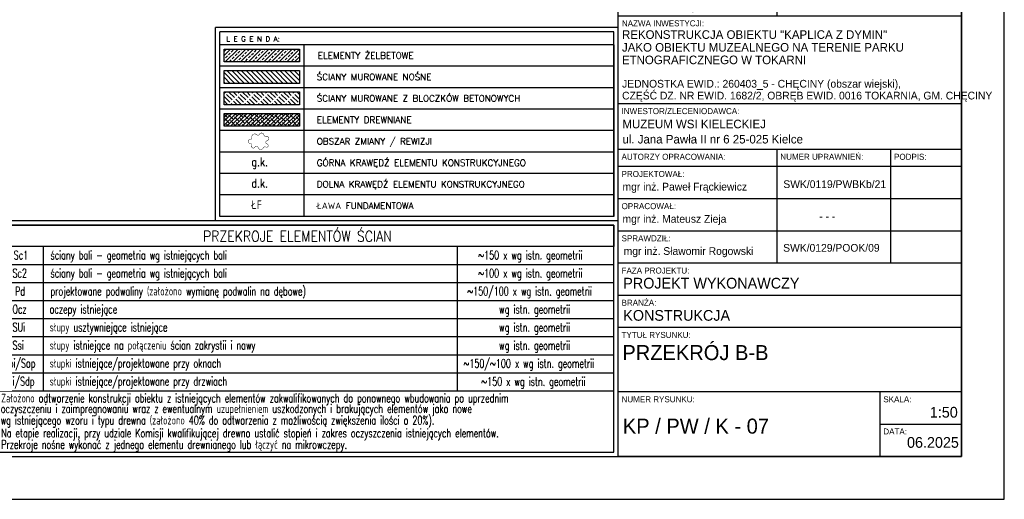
# Model space of a CAD drawing. Header units: centimetres. Extents: x 152786 to 159501, y -6718 to 1403.
# Tile 85 of 89: x 158354 to 159501, y -82 to 477. Entities that reach past the tile are written whole.
import ezdxf
from ezdxf.enums import TextEntityAlignment as Align

# ---------------------------------------------------------------- set-up
doc = ezdxf.new("R2010")
doc.units = ezdxf.units.CM
doc.header["$LTSCALE"] = 0.1
doc.linetypes.add('Dot & Dashed', pattern=[33.5139, 17.6389, -8.81945, 0, -7.05555])
doc.layers.get('0').update_dxf_attribs({"color": 45})
for name, color, linetype in [('A_wymiary_zewn', 4, 'Continuous'), ('Format', 7, 'Continuous'), ('hatch_R&F', 4, 'Continuous'), ('konstr_R&F', 2, 'Continuous'), ('opisy_R&F', 3, 'Continuous'), ('ozn_graficzne_R&F', 5, 'Continuous'), ('Section', 3, 'Continuous'), ('ściany_murowane_R&F', 13, 'Continuous')]:
    doc.layers.add(name, color=color, linetype=linetype)
doc.styles.add('MtXpl_FL_Pismo_Techn', font='txt')
doc.styles.add('MtXpl_FL_Pismo_Techn_1', font='txt')
doc.styles.add('S2_STANDARD_text3', font='simplex.shx', dxfattribs={"height": 12})
doc.styles.add('simplex 0.6', font='simplex.shx', dxfattribs={"width": 0.6})
doc.styles.add('TECH', font='FL Pismo Techniczne.ttf')

# ---------------------------------------------------------------- blocks, each defined once
blk = doc.blocks.new('tab_konstr_Tokarnia')
at = {"layer": 'A_wymiary_zewn', "true_color": 0xd7d6d6}
h = blk.add_hatch(color=254, dxfattribs=at)
h.dxf.hatch_style = 1
h.paths.add_polyline_path([(155912.2, -6517.5), (155890.6, -6517.5), (155797.7, -6539.3), (155821.7, -6539.3)])
at = {"layer": 'A_wymiary_zewn', "true_color": 0x848484}
h = blk.add_hatch(color=252, dxfattribs=at)
h.dxf.hatch_style = 1
h.paths.add_polyline_path([(155901.8, -6534.7), (155901.8, -6521.2), (155821.7, -6540.7), (155812.4, -6540.7, 0.414214), (155810.1, -6542.9), (155810.1, -6558.5, 0.037989), (155810.2, -6558.9)])
at = {"layer": 'A_wymiary_zewn', "true_color": 0x293133}
h = blk.add_hatch(color=250, dxfattribs=at)
h.dxf.hatch_style = 1
h.paths.add_polyline_path([(155912.2, -6518.7), (155912.2, -6517.5), (155821.7, -6539.3), (155821.7, -6540.7)])
h = blk.add_hatch(color=250, dxfattribs=at)
h.dxf.hatch_style = 1
edge = h.paths.add_edge_path()
edge.add_line((155797.7, -6560.8), (155807, -6560.8))
edge.add_arc((155807, -6558.5), 2.25, 270, 0)
edge.add_line((155809.2, -6558.5), (155809.2, -6542.9))
edge.add_arc((155807, -6542.9), 2.25, 0, 90)
edge.add_line((155807, -6540.7), (155797.7, -6540.7))
edge.add_line((155797.7, -6540.7), (155797.7, -6539.3))
edge.add_line((155797.7, -6539.3), (155821.7, -6539.3))
edge.add_line((155821.7, -6539.3), (155821.7, -6540.7))
edge.add_line((155821.7, -6540.7), (155812.4, -6540.7))
edge.add_arc((155812.4, -6542.9), 2.25, 90, 180)
edge.add_line((155810.1, -6542.9), (155810.1, -6558.5))
edge.add_arc((155812.4, -6558.5), 2.25, 180, 270)
edge.add_line((155812.4, -6560.8), (155821.7, -6560.8))
edge.add_line((155821.7, -6560.8), (155821.7, -6562.1))
edge.add_line((155821.7, -6562.1), (155797.7, -6562.1))
edge.add_line((155797.7, -6562.1), (155797.7, -6560.8))
at = {"layer": 'A_wymiary_zewn', "true_color": 0xafadad}
h = blk.add_hatch(color=253, dxfattribs=at)
h.dxf.hatch_style = 1
h.paths.add_polyline_path([(155903.9, -6536.8, -0.414214), (155901.8, -6534.7), (155810.2, -6558.9, 0.370396), (155812.4, -6560.8)])
at = {"layer": 'A_wymiary_zewn', "true_color": 0xd7d6d6}
h = blk.add_hatch(color=254, dxfattribs=at)
h.dxf.hatch_style = 1
h.paths.add_polyline_path([(155912.2, -6536.8), (155903.9, -6536.8), (155812.4, -6560.8), (155821.7, -6560.8)])
at = {"layer": 'A_wymiary_zewn', "true_color": 0x293133}
h = blk.add_hatch(color=250, dxfattribs=at)
h.dxf.hatch_style = 1
h.paths.add_polyline_path([(155912.2, -6538), (155912.2, -6536.8), (155821.7, -6560.8), (155821.7, -6562.1)])
at = {"layer": 'A_wymiary_zewn', "true_color": 0xafadad}
h = blk.add_hatch(color=253, dxfattribs=at)
h.dxf.hatch_style = 1
h.paths.add_polyline_path([(155809.2, -6558.5), (155809.2, -6557.8), (155797.7, -6560.8), (155807, -6560.8, 0.414214)])
at = {"color": 5}
for p, q in [((155783.9, -6492.9), (156183.9, -6492.9)), ((155783.9, -7096.9), (155783.9, -6492.9)), ((156183.9, -6492.9), (156183.9, -7096.9)), ((156183.9, -7096.9), (155783.9, -7096.9))]:
    blk.add_line(p, q, dxfattribs=at)
at = {"color": 4}
for p, q in [((155969.3, -6583.9), (155968.9, -6492.9)), ((156183.9, -6583.9), (155783.9, -6583.9)), ((156183.9, -6686.2), (155783.9, -6686.2)), ((156183.9, -6739.4), (155783.9, -6739.4)), ((155968.9, -6739.4), (155968.9, -6871.9)), ((156101.4, -6739.4), (156101.4, -6871.9)), ((156183.9, -6759.4), (155783.9, -6759.4)), ((156183.9, -6759.4), (155783.9, -6759.4)), ((156183.9, -6759.4), (155783.9, -6759.4)), ((156183.9, -6796.9), (155783.9, -6796.9)), ((156183.9, -6834.4), (155783.9, -6834.4)), ((156183.9, -6871.9), (155783.9, -6871.9)), ((156183.9, -6871.9), (155783.9, -6871.9)), ((156183.9, -6909.4), (155783.9, -6909.4)), ((156183.9, -6946.9), (155783.9, -6946.9)), ((156183.9, -7021.9), (155783.9, -7021.9)), ((156088.9, -7021.9), (156088.9, -7096.9)), ((156088.9, -7059.4), (156183.9, -7059.4))]:
    blk.add_line(p, q, dxfattribs=at)
at = {"layer": 'A_wymiary_zewn', "color": 250, "true_color": 0x293133}
for p, q in [((155797.7, -6539.3), (155890.6, -6517.5)), ((155821.7, -6539.3), (155912.2, -6517.5)), ((155821.7, -6540.7), (155912.2, -6518.7)), ((155890.6, -6517.5), (155912.2, -6517.5)), ((155901.8, -6520.7), (155901.8, -6534.7)), ((155912.2, -6517.5), (155912.2, -6518.7)), ((155797.7, -6540.7), (155797.7, -6539.3)), ((155797.7, -6539.3), (155821.7, -6539.3)), ((155810.2, -6558.9), (155901.8, -6534.7)), ((155812.4, -6560.8), (155903.9, -6536.8)), ((155821.7, -6560.8), (155912.2, -6536.8)), ((155821.7, -6562.1), (155912.2, -6538)), ((155821.7, -6539.3), (155821.7, -6540.7)), ((155903.9, -6536.8), (155912.2, -6536.8)), ((155807, -6540.7), (155797.7, -6540.7)), ((155809.2, -6558.5), (155809.2, -6542.9)), ((155810.1, -6542.9), (155810.1, -6558.5)), ((155821.7, -6540.7), (155812.4, -6540.7)), ((155797.7, -6560.8), (155809.2, -6557.8)), ((155797.7, -6560.8), (155807, -6560.8)), ((155797.7, -6562.1), (155797.7, -6560.8)), ((155821.7, -6562.1), (155797.7, -6562.1)), ((155812.4, -6560.8), (155821.7, -6560.8)), ((155821.7, -6560.8), (155821.7, -6562.1))]:
    blk.add_line(p, q, dxfattribs=at)
for centre, radius, start, end in [((155903.9, -6534.7), 2.03, 180, 270), ((155807, -6542.9), 2.25, 0, 90), ((155812.4, -6542.9), 2.25, 90, 180), ((155807, -6558.5), 2.25, 270, 0), ((155812.4, -6558.5), 2.25, 180, 270)]:
    blk.add_arc(centre, radius, start, end, dxfattribs=at)
at = {"layer": 'Section'}
for p, q in [((155890.6, -6517.5), (155912.2, -6517.5)), ((155912.2, -6517.5), (155912.2, -6518.7)), ((155912.2, -6536.8), (155912.2, -6538))]:
    blk.add_line(p, q, dxfattribs=at)
at = {"color": 4}
for s, height, style, p in [('GŁÓWNE BIURO PROJEKTOWE:', 7, 'TECH', (155788.6, -6504.9)), ('R&F Structure Studio Sp. z o.o.', 10, 'MtXpl_FL_Pismo_Techn', (155980.2, -6519.9)), ('Kielce, ul. Targowa 18/904', 9, 'MtXpl_FL_Pismo_Techn', (156004.9, -6536)), ('tel: 504-993-382, NIP:9592044408', 7, 'MtXpl_FL_Pismo_Techn', (156005.1, -6549.8)), ('e-mail: pracownia@structurestudio.pl', 7, 'MtXpl_FL_Pismo_Techn', (155996.9, -6562.7)), ('NAZWA INWESTYCJI:', 7, 'TECH', (155788.3, -6595.9)), ('REKONSTRUKCJA OBIEKTU "KAPLICA Z DYMIN"', 10, 'TECH', (155788.4, -6610.5)), ('JAKO OBIEKTU MUZEALNEGO NA TERENIE PARKU ', 10, 'TECH', (155788.4, -6625.4)), ('ETNOGRAFICZNEGO W TOKARNI ', 10, 'TECH', (155788.3, -6640)), ('JEDNOSTKA EWID.: 260403_5 - CHĘCINY (obszar wiejski), ', 9, 'TECH', (155788.5, -6667.3)), ('CZĘŚĆ DZ. NR EWID. 1682/2, OBRĘB EWID. 0016 TOKARNIA, GM. CHĘCINY  ', 9, 'TECH', (155788.5, -6681.1)), ('INWESTOR/ZLECENIODAWCA:', 7, 'TECH', (155787.9, -6698.2)), ('MUZEUM WSI KIELECKIEJ ', 10, 'TECH', (155788.9, -6714.7)), ('ul. Jana Pawła II nr 6 25-025 Kielce ', 10, 'TECH', (155788.9, -6732.4)), ('AUTORZY OPRACOWANIA:', 7, 'TECH', (155787.9, -6751.4)), ('NUMER UPRAWNIEŃ:', 7, 'TECH', (155972.9, -6751.4)), ('PODPIS:', 7, 'TECH', (156105.4, -6751.4)), ('PROJEKTOWAŁ:', 7, 'TECH', (155787.9, -6771.4)), ('OPRACOWAŁ:', 7, 'TECH', (155787.9, -6808.9)), ('SPRAWDZIŁ:', 7, 'TECH', (155787.9, -6846.4)), ('FAZA PROJEKTU:', 7, 'TECH', (155787.9, -6883.9)), ('BRANŻA:', 7, 'TECH', (155787.9, -6921.4)), ('TYTUŁ RYSUNKU:', 7, 'TECH', (155787.9, -6958.9)), ('NUMER RYSUNKU:', 7, 'TECH', (155787.9, -7033.9)), ('SKALA:', 7, 'TECH', (156092.9, -7033.9)), ('DATA:', 7, 'TECH', (156092.9, -7071.4))]:
    blk.add_text(s, height=height, dxfattribs=dict(at, style=style)).set_placement(p)
at = {"color": 3, "style": 'TECH'}
for s, height, p in [('mgr inż. Paweł Frąckiewicz', 9, (155789, -6787.2)), ('SWK/0119/PWBKb/21', 9, (155976.4, -6784.3)), ('mgr inż. Mateusz Zieja', 9, (155789, -6824.7)), ('- - -', 9, (156018.2, -6821.8)), ('PROJEKT WYKONAWCZY', 12.5, (155789.9, -6901.4)), ('KONSTRUKCJA', 12.5, (155789.9, -6938.9)), ('06.2025', 12.5, (156120.5, -7086.9))]:
    blk.add_text(s, height=height, dxfattribs=at).set_placement(p)
at = {"color": 3, "char_height": 9, "style": 'TECH'}
for s, insert, width, attachment_point in [('\\pxi-3,l4,t4;SWK/0129/POOK/09', (156027.9, -6858.6), 115, 8), ('mgr inż. Sławomir Rogowski', (155790.4, -6864.9), 202.775, 7)]:
    blk.add_mtext(s, dxfattribs=dict(at, insert=insert, width=width, attachment_point=attachment_point))
at = {"layer": 'A_wymiary_zewn', "color": 10, "style": 'TECH'}
for s, p in [('R', (155798.9, -6527.6)), ('F', (155824.4, -6527.6))]:
    blk.add_text(s, height=15, dxfattribs=at).set_placement(p)
at = {"layer": 'A_wymiary_zewn', "color": 18, "true_color": 0x000000, "style": 'TECH'}
blk.add_text('&', height=15, dxfattribs=at).set_placement((155810.9, -6527.6))
at = {"layer": 'A_wymiary_zewn', "color": 4, "style": 'MtXpl_FL_Pismo_Techn_1'}
blk.add_text('structure', height=11.25, rotation=14.1318, dxfattribs=at).set_placement((155826.9, -6552.1))
at = {"layer": 'A_wymiary_zewn', "color": 1, "style": 'TECH'}
for s, p in [('Studio', (155868.8, -6562.8)), ('Sp. z o.o.', (155859.3, -6576.4))]:
    blk.add_text(s, height=11.25, dxfattribs=at).set_placement(p)
blk = doc.blocks.new('Legenda_opis1')
at = {"layer": 'hatch_R&F'}
h = blk.add_hatch(dxfattribs=at)
h.set_pattern_fill('ANSI33', color=4, scale=2, style=0)
h.set_pattern_definition([(45, (-33186.698, -18397.697), (-8.980256, 8.980256), []), (45, (-33177.718, -18397.697), (-8.980256, 8.980256), [6.35, -3.175])])
h.paths.add_polyline_path([(-2770.4, 250), (-2594.3, 250), (-2594.3, 220), (-2770.4, 220)])
h = blk.add_hatch(dxfattribs=at)
h.set_pattern_fill('ANSI38', color=4, scale=2, style=0)
h.set_pattern_definition([(45, (-1890, -149.9336), (-4.49013, 4.49013), []), (135, (-1890, -149.9336), (-13.470384, 4.49013), [15.875, -9.525])])
h.paths.add_polyline_path([(-2770.4, 100), (-2594.3, 100), (-2594.3, 70), (-2770.4, 70)])
at = {"layer": 'ściany_murowane_R&F'}
h = blk.add_hatch(dxfattribs=at)
h.set_pattern_fill('ANSI31', color=4, scale=2.5, angle=90, style=0)
h.set_pattern_definition([(135, (-33186.698, -18347.697), (-5.61266, -5.61266), [])])
h.paths.add_polyline_path([(-2770.4, 200), (-2594.3, 200), (-2594.3, 170), (-2770.4, 170)])
h = blk.add_hatch(dxfattribs=at)
h.set_pattern_fill('ISO02W100', color=4, scale=1.5, angle=315, style=0)
h.set_pattern_definition([(315, (121.3135, 0), (5.3033, 5.3033), [18, -4.5])])
h.paths.add_polyline_path([(-2770.4, 150), (-2594.3, 150), (-2594.3, 120), (-2770.4, 120)])
at = {"color": 4}
for p, q in [((-1852.1, 300), (-2790, 300)), ((-1852.1, 300), (-2790, 300)), ((-2780, -140), (-2780, 290)), ((-1862.1, 290), (-2780, 290)), ((-1862.1, 290), (-2780, 290)), ((-1862.1, -140), (-1862.1, 290)), ((-1862.1, 260), (-2780, 260)), ((-2584.3, 260), (-2584.3, -140)), ((-1862.1, 260), (-1862.1, -140)), ((-1862.1, 210), (-2780, 210)), ((-1862.1, 160), (-2780, 160)), ((-1862.1, 110), (-2780, 110)), ((-1862.1, 60), (-2780, 60)), ((-1862.1, 10), (-2780, 10)), ((-1862.1, -40), (-2780, -40)), ((-1862.1, -90), (-2780, -90)), ((-1852.1, -150), (-2790, -150)), ((-1862.1, -140), (-2780, -140))]:
    blk.add_line(p, q, dxfattribs=at)
for points in [[(-2790, -150), (-2790, 300)], [(-1852.1, -150), (-1852.1, 300)]]:
    blk.add_lwpolyline(points, dxfattribs=at)
at = {"layer": 'konstr_R&F'}
blk.add_lwpolyline([(-2770.4, 250), (-2594.3, 250), (-2594.3, 220), (-2770.4, 220)], close=True, dxfattribs=at)
at = {"layer": 'konstr_R&F', "color": 3}
blk.add_lwpolyline([(-2770.4, 100), (-2594.3, 100), (-2594.3, 70), (-2770.4, 70)], close=True, dxfattribs=at)
at = {"layer": 'ozn_graficzne_R&F', "color": 7, "linetype": 'Dot & Dashed', "ltscale": 0.2, "const_width": 1}
blk.add_lwpolyline([(-2677.5, 49.8, 0.72236), (-2687.7, 51.5, -0.493051), (-2694, 50.4, 0.725748), (-2705.5, 44, -0.472367), (-2709.4, 39.2, 0.994662), (-2709.5, 30.1, -0.524155), (-2705.8, 24.7, 0.964736), (-2698.4, 21.5, -0.702378), (-2691, 20.8, 0.716583), (-2678.9, 19.9, -0.45003), (-2673.2, 21.7, 1.127382), (-2670.2, 28.8, -0.772934), (-2670, 36.5, 1.020362), (-2672.5, 46.6, -0.446367)], format="xyb", close=True, dxfattribs=at)
at = {"layer": 'ściany_murowane_R&F', "linetype": 'Continuous', "ltscale": 8}
for points in [[(-2770.4, 200), (-2594.3, 200), (-2594.3, 170), (-2770.4, 170)], [(-2770.4, 150), (-2594.3, 150), (-2594.3, 120), (-2770.4, 120)]]:
    blk.add_lwpolyline(points, close=True, dxfattribs=at)
at = {"color": 4, "insert": (-2765.4, 265.1), "char_height": 12, "width": 1098.166, "attachment_point": 4, "style": 'S2_STANDARD_text3'}
blk.add_mtext('{\\Fromans.shx|c238;L E G E N D A:\\fTimes New Roman|b0|i0|c238|p18;\\C2;\\P\\H0.75x; }', dxfattribs=at)
at = {"layer": 'opisy_R&F', "color": 4, "style": 'S2_STANDARD_text3'}
for s, p in [('ELEMENTY ŻELBETOWE', (-2551.8, 235)), ('ŚCIANY MUROWANE NOŚNE', (-2554.3, 185)), ('ŚCIANY MUROWANE Z BLOCZKÓW BETONOWYCH', (-2554.3, 135)), ('ELEMENTY DREWNIANE', (-2554.3, 85)), ('OBSZAR ZMIANY / REWIZJI', (-2554.3, 35)), ('GÓRNA KRAWĘDŹ ELEMENTU KONSTRUKCYJNEGO', (-2554.3, -15)), ('DOLNA KRAWĘDŹ ELEMENTU KONSTRUKCYJNEGO', (-2554.3, -65)), ('ŁAWA FUNDAMENTOWA', (-2554.3, -115))]:
    blk.add_text(s, height=15, dxfattribs=at).set_placement(p, align=Align.MIDDLE_LEFT)
at = {"layer": 'opisy_R&F', "style": 'simplex 0.6', "width": 0.8}
for s, p in [('g.k.', (-2706.5, -22.7)), ('d.k.', (-2706.5, -72.7)), ('ŁF', (-2706.5, -122.7))]:
    blk.add_text(s, height=20, dxfattribs=at).set_placement(p)
blk = doc.blocks.new('tab_przekroje ścian')
at = {"color": 4}
for points in [[(155207.1, -1210.2), (155937.1, -1210.2), (155937.1, -935.7), (155207.1, -935.7)], [(155212.1, -1205.2), (155932.1, -1205.2), (155932.1, -940.7), (155212.1, -940.7)], [(155212.1, -940.7), (155932.1, -940.7), (155932.1, -965.7), (155212.1, -965.7)]]:
    blk.add_lwpolyline(points, close=True, dxfattribs=at)
for points in [[(155267.1, -965.7), (155267.1, -1133.7)], [(155749.4, -965.9), (155749.4, -1133.9)], [(155212.1, -986.7), (155932.1, -986.7)], [(155212.1, -1007.7), (155932.1, -1007.7)], [(155212.1, -1028.7), (155932.1, -1028.7)], [(155212.1, -1049.7), (155932.1, -1049.7)], [(155212.1, -1070.7), (155932.1, -1070.7)], [(155212.1, -1091.7), (155932.1, -1091.7)], [(155212.1, -1112.7), (155932.1, -1112.7)], [(155212.1, -1133.7), (155932.1, -1133.7)], [(155212.1, -1133.7), (155932.1, -1133.7)], [(155212.1, -1205.2), (155932.1, -1205.2)]]:
    blk.add_lwpolyline(points, dxfattribs=at)
at = {"layer": 'opisy_R&F', "color": 2, "style": 'simplex 0.6', "width": 0.85}
blk.add_text('PRZEKROJE ELEMENTÓW ŚCIAN', height=12.5, dxfattribs=at).set_placement((155563.4, -960), align=Align.CENTER)
at = {"layer": 'opisy_R&F', "style": 'simplex 0.6', "width": 0.68}
for s, p in [('Sc1', (155232.8, -980.7)), ('ściany bali - geometria wg istniejących bali ', (155275.6, -980.7)), ('~150 x wg istn. geometrii', (155774, -980.7)), ('Sc2', (155231.4, -1001.7)), ('ściany bali - geometria wg istniejących bali ', (155275.6, -1001.7)), ('~100 x wg istn. geometrii', (155774, -1001.7)), ('Pd', (155234.4, -1022.7)), ('projektowane podwaliny (założono wymianę podwalin na dębowe)', (155275.6, -1022.7)), ('~150/100 x wg istn. geometrii', (155761.2, -1022.7)), ('oczepy istniejące', (155274.7, -1043.7)), ('Ocz', (155231.4, -1043.7)), ('wg istn. geometrii', (155798.5, -1043.9)), ('SUi', (155231.5, -1064.7)), ('słupy usztywniejące istniejące', (155274.7, -1064.7)), ('wg istn. geometrii', (155798.5, -1064.9)), ('Ssi', (155231.5, -1085.7)), ('słupy istniejące na połączeniu ścian zakrystii i nawy', (155274.7, -1085.7)), ('wg istn. geometrii', (155798.5, -1085.9)), ('Soi/Sop', (155221.2, -1106.7)), ('słupki istniejące/projektowane przy oknach', (155274.7, -1106.7)), ('~150/~100 x wg istn. geometrii', (155756.8, -1106.9)), ('Sdi/Sdp', (155220.1, -1127.7)), ('słupki istniejące/projektowane przy drzwiach', (155274.7, -1127.7)), ('~150 x wg istn. geometrii', (155777.5, -1127.9)), ('Założono odtworzenie konstrukcji obiektu z istniejących elementów zakwalifikowanych do ponownego wbudowania po uprzednim ', (155218.3, -1147.3)), ('oczyszczeniu i zaimpregnowaniu wraz z ewentualnym uzupełnieniem uszkodzonych i brakujących elementów jako nowe', (155217.7, -1159.6)), ('wg istniejącego wzoru i typu drewna (założono 40%%% do odtworzenia z możliwością zwiększenia ilości o 20%%%).    ', (155217.7, -1173.1)), ('Na etapie realizacji, przy udziale Komisji kwalifikującej drewno ustalić stopień i zakres oczyszczenia istniejących elementów. ', (155218.3, -1188)), ('Przekroje nośne wykonać z jednego elementu drewnianego lub łączyć na mikrowczepy.', (155218.3, -1201.3))]:
    blk.add_text(s, height=10, dxfattribs=at).set_placement(p)

msp = doc.modelspace()

# ---------------------------------------------------------------- linework, layer by layer
at = {"layer": 'Format'}
msp.add_lwpolyline([(157400.988, -81.8405), (159500.988, -81.8405), (159500.988, 1403.1595), (157400.988, 1403.1595)], close=True, dxfattribs=at)
at = {"layer": 'ozn_graficzne_R&F'}
msp.add_lwpolyline([(157510.988, -31.8405), (159450.988, -31.8405), (159450.988, 1353.1595), (157510.988, 1353.1595)], close=True, dxfattribs=at)

# ---------------------------------------------------------------- block references
at = {"layer": 'A_wymiary_zewn'}
for name, p in [('tab_konstr_Tokarnia', (3267.1201, 7065.0804)), ('tab_przekroje ścian', (3113.9175, 1178.3568))]:
    msp.add_blockref(name, p, dxfattribs=at)
at = {"layer": 'opisy_R&F', "xscale": 0.5, "yscale": 0.5, "zscale": 0.5}
msp.add_blockref('Legenda_opis1', (159977.0179, 317.6952), dxfattribs=at)

# ---------------------------------------------------------------- texts
at = {"color": 2, "style": 'TECH'}
for s, height, p in [('PRZEKRÓJ B-B', 17.5, (159055.9018, 80.3428)), ('1:50', 12.5, (159414.2293, 13.3235))]:
    msp.add_text(s, height=height, dxfattribs=at).set_placement(p)
at = {"color": 1, "style": 'TECH'}
msp.add_text('KP / PW / K - 07', height=17.5, dxfattribs=at).set_placement((159056.46, -5.3409))

doc.saveas('drawing.dxf')
